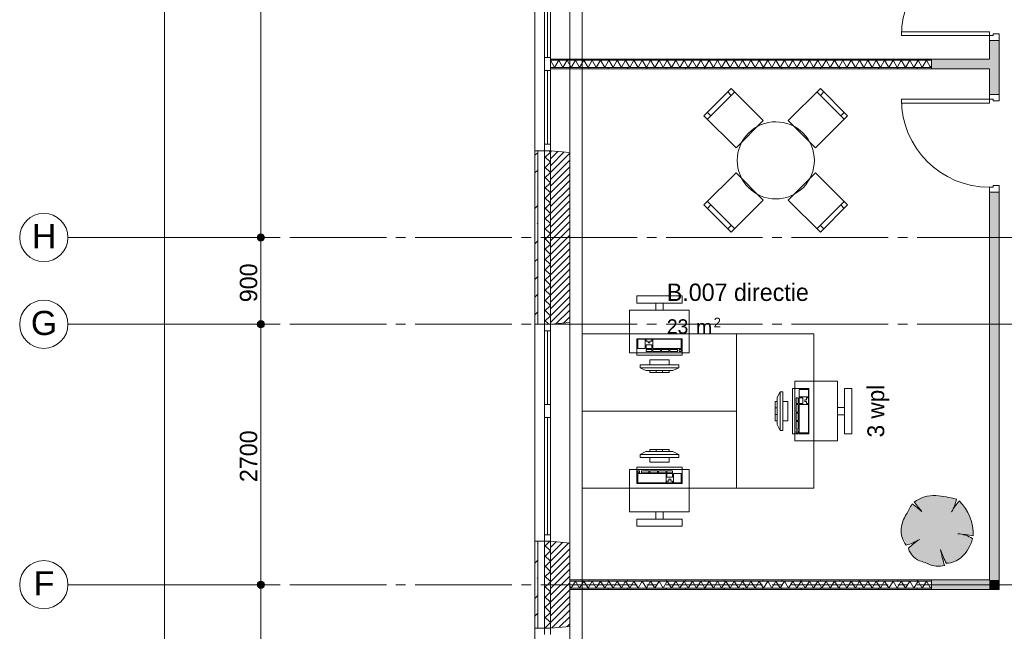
# Paper-space layout '19061B VOn 012b Plattegrond tweede verdieping' of a CAD drawing. Header units: millimetres. Extents: x 10 to 1052, y 0 to 594.
# Tile 9 of 50: x 108 to 210, y 310 to 373. Entities that reach past the tile are written whole.
import ezdxf
from ezdxf.xclip import XClip

# ---------------------------------------------------------------- set-up
doc = ezdxf.new("R2010")
doc.units = ezdxf.units.MM
doc.header["$MEASUREMENT"] = 0
doc.header["$XCLIPFRAME"] = 0
doc.linetypes.add('B0204', pattern=[13, 10, -1, 1, -1])
for name, color, linetype in [('21 Buitenwanden', 7, 'Continuous'), ('21 Buitenwanden Doorsnede-arcering', 7, 'Continuous'), ('21 Buitenwanden Laagscheidingslijnen', 7, 'Continuous'), ('21 Buitenwanden Ramen', 7, 'Continuous'), ('23 Vloeren', 7, 'Continuous'), ('67 Radiatoren - lijn', 7, 'Continuous'), ('82 Interieur', 7, 'Continuous'), ('A Maatvoering', 7, 'Continuous'), ('A Maatvoering 2D arcering', 7, 'Continuous'), ('A Stramien', 7, 'Continuous'), ('New_21 Vliesgevels', 7, 'Continuous'), ('New_21 Vliesgevels Deuren', 7, 'Continuous'), ('New_21 Vliesgevels Doorsnede-arcering', 7, 'Continuous'), ('New_22 NC Binnenwanden', 7, 'Continuous'), ('New_22 NC Binnenwanden Doorsnede-arcering', 7, 'Continuous'), ('New_22 NC Binnenwanden Laagscheidingslijnen', 7, 'Continuous'), ('New_82 Interieur', 7, 'Continuous'), ('New_82 Interieur 2D arcering', 7, 'Continuous'), ('Z Ruimtebenaming', 7, 'Continuous')]:
    doc.layers.add(name, color=color, linetype=linetype)
doc.styles.add('GENERATED_STYLE_2', font='txt')
doc.styles.add('GENERATED_STYLE_4', font='txt')
doc.styles.add('GENERATED_STYLE_5', font='txt')
pattern_1 = [(45, (162.7604, 134.7577), (-1.838478, 1.838478), []), (45, (161.8411, 135.677), (-1.838478, 1.838478), [1.95, -0.65, 0, -0.65])]
pattern_2 = [(315, (162.7604, 134.7577), (0.53033, 0.53033), []), (45, (162.7604, 134.7577), (-0.53033, 0.53033), [])]
pattern_3 = [(45, (162.76037, 134.7577), (-0.3535534, 0.3535534), [])]
pattern_4 = [(270, (162.7604, 134.7577), (2, 0), [])]

# ---------------------------------------------------------------- blocks, each defined once
blk = doc.blocks.new('*X101')
at = {"layer": 'New_22 NC Binnenwanden Doorsnede-arcering', "color": 7, "linetype": 'Continuous', "lineweight": 0}
for p, q in [((164.76, 314.67), (164.93, 314.38)), ((165.36, 315.13), (164.93, 314.38)), ((165.36, 315.13), (165.79, 314.38)), ((166.22, 315.13), (165.79, 314.38)), ((166.22, 315.13), (166.66, 314.38)), ((167.09, 315.13), (166.66, 314.38)), ((167.09, 315.13), (167.52, 314.38)), ((167.96, 315.13), (167.52, 314.38)), ((167.96, 315.13), (168.39, 314.38)), ((168.82, 315.13), (168.39, 314.38)), ((168.82, 315.13), (169.26, 314.38)), ((169.69, 315.13), (169.26, 314.38)), ((169.69, 315.13), (170.12, 314.38)), ((170.55, 315.13), (170.12, 314.38)), ((170.55, 315.13), (170.99, 314.38)), ((171.42, 315.13), (170.99, 314.38)), ((171.42, 315.13), (171.85, 314.38)), ((172.29, 315.13), (171.85, 314.38)), ((172.29, 315.13), (172.72, 314.38)), ((173.15, 315.13), (172.72, 314.38)), ((173.15, 315.13), (173.59, 314.38)), ((174.02, 315.13), (173.59, 314.38)), ((174.02, 315.13), (174.45, 314.38)), ((174.88, 315.13), (174.45, 314.38)), ((174.88, 315.13), (175.32, 314.38)), ((175.75, 315.13), (175.32, 314.38)), ((175.75, 315.13), (176.18, 314.38)), ((176.62, 315.13), (176.18, 314.38)), ((176.62, 315.13), (177.05, 314.38)), ((177.48, 315.13), (177.05, 314.38)), ((177.48, 315.13), (177.92, 314.38)), ((178.35, 315.13), (177.92, 314.38)), ((178.35, 315.13), (178.78, 314.38)), ((179.21, 315.13), (178.78, 314.38)), ((179.21, 315.13), (179.65, 314.38)), ((180.08, 315.13), (179.65, 314.38)), ((180.08, 315.13), (180.51, 314.38)), ((180.95, 315.13), (180.51, 314.38)), ((180.95, 315.13), (181.38, 314.38)), ((181.81, 315.13), (181.38, 314.38)), ((181.81, 315.13), (182.25, 314.38)), ((182.68, 315.13), (182.25, 314.38)), ((182.68, 315.13), (183.11, 314.38)), ((183.54, 315.13), (183.11, 314.38)), ((183.54, 315.13), (183.98, 314.38)), ((184.41, 315.13), (183.98, 314.38)), ((184.41, 315.13), (184.84, 314.38)), ((185.28, 315.13), (184.84, 314.38)), ((185.28, 315.13), (185.71, 314.38)), ((186.14, 315.13), (185.71, 314.38)), ((186.14, 315.13), (186.58, 314.38)), ((187.01, 315.13), (186.58, 314.38)), ((187.01, 315.13), (187.44, 314.38)), ((187.88, 315.13), (187.44, 314.38)), ((187.88, 315.13), (188.31, 314.38)), ((188.74, 315.13), (188.31, 314.38)), ((188.74, 315.13), (189.17, 314.38)), ((189.61, 315.13), (189.17, 314.38)), ((189.61, 315.13), (190.04, 314.38)), ((190.47, 315.13), (190.04, 314.38)), ((190.47, 315.13), (190.91, 314.38)), ((191.34, 315.13), (190.91, 314.38)), ((191.34, 315.13), (191.77, 314.38)), ((192.21, 315.13), (191.77, 314.38)), ((192.21, 315.13), (192.64, 314.38)), ((193.07, 315.13), (192.64, 314.38)), ((193.07, 315.13), (193.5, 314.38)), ((193.94, 315.13), (193.5, 314.38)), ((193.94, 315.13), (194.37, 314.38)), ((194.8, 315.13), (194.37, 314.38)), ((194.8, 315.13), (195.24, 314.38)), ((195.67, 315.13), (195.24, 314.38)), ((195.67, 315.13), (196.1, 314.38)), ((196.54, 315.13), (196.1, 314.38)), ((196.54, 315.13), (196.97, 314.38)), ((197.4, 315.13), (196.97, 314.38)), ((197.4, 315.13), (197.83, 314.38)), ((198.27, 315.13), (197.83, 314.38)), ((198.27, 315.13), (198.7, 314.38)), ((199.13, 315.13), (198.7, 314.38)), ((199.13, 315.13), (199.57, 314.38)), ((200, 315.13), (199.57, 314.38)), ((200, 315.13), (200.43, 314.38)), ((200.87, 315.13), (200.43, 314.38)), ((200.87, 315.13), (201.3, 314.38)), ((201.73, 315.13), (201.3, 314.38)), ((201.73, 315.13), (202.16, 314.38)), ((202.26, 314.55), (202.16, 314.38))]:
    blk.add_line(p, q, dxfattribs=at)
blk = doc.blocks.new('*X102')
at = {"layer": 'New_22 NC Binnenwanden Doorsnede-arcering', "color": 7, "linetype": 'Continuous', "lineweight": 0}
for p, q in [((162.76, 369.13), (163.19, 368.38)), ((163.63, 369.13), (163.19, 368.38)), ((163.63, 369.13), (164.06, 368.38)), ((164.49, 369.13), (164.06, 368.38)), ((164.49, 369.13), (164.93, 368.38)), ((165.36, 369.13), (164.93, 368.38)), ((165.36, 369.13), (165.79, 368.38)), ((166.22, 369.13), (165.79, 368.38)), ((166.22, 369.13), (166.66, 368.38)), ((167.09, 369.13), (166.66, 368.38)), ((167.09, 369.13), (167.52, 368.38)), ((167.96, 369.13), (167.52, 368.38)), ((167.96, 369.13), (168.39, 368.38)), ((168.82, 369.13), (168.39, 368.38)), ((168.82, 369.13), (169.26, 368.38)), ((169.69, 369.13), (169.26, 368.38)), ((169.69, 369.13), (170.12, 368.38)), ((170.55, 369.13), (170.12, 368.38)), ((170.55, 369.13), (170.99, 368.38)), ((171.42, 369.13), (170.99, 368.38)), ((171.42, 369.13), (171.85, 368.38)), ((172.29, 369.13), (171.85, 368.38)), ((172.29, 369.13), (172.72, 368.38)), ((173.15, 369.13), (172.72, 368.38)), ((173.15, 369.13), (173.59, 368.38)), ((174.02, 369.13), (173.59, 368.38)), ((174.02, 369.13), (174.45, 368.38)), ((174.88, 369.13), (174.45, 368.38)), ((174.88, 369.13), (175.32, 368.38)), ((175.75, 369.13), (175.32, 368.38)), ((175.75, 369.13), (176.18, 368.38)), ((176.62, 369.13), (176.18, 368.38)), ((176.62, 369.13), (177.05, 368.38)), ((177.48, 369.13), (177.05, 368.38)), ((177.48, 369.13), (177.92, 368.38)), ((178.35, 369.13), (177.92, 368.38)), ((178.35, 369.13), (178.78, 368.38)), ((179.21, 369.13), (178.78, 368.38)), ((179.21, 369.13), (179.65, 368.38)), ((180.08, 369.13), (179.65, 368.38)), ((180.08, 369.13), (180.51, 368.38)), ((180.95, 369.13), (180.51, 368.38)), ((180.95, 369.13), (181.38, 368.38)), ((181.81, 369.13), (181.38, 368.38)), ((181.81, 369.13), (182.25, 368.38)), ((182.68, 369.13), (182.25, 368.38)), ((182.68, 369.13), (183.11, 368.38)), ((183.54, 369.13), (183.11, 368.38)), ((183.54, 369.13), (183.98, 368.38)), ((184.41, 369.13), (183.98, 368.38)), ((184.41, 369.13), (184.84, 368.38)), ((185.28, 369.13), (184.84, 368.38)), ((185.28, 369.13), (185.71, 368.38)), ((186.14, 369.13), (185.71, 368.38)), ((186.14, 369.13), (186.58, 368.38)), ((187.01, 369.13), (186.58, 368.38)), ((187.01, 369.13), (187.44, 368.38)), ((187.88, 369.13), (187.44, 368.38)), ((187.88, 369.13), (188.31, 368.38)), ((188.74, 369.13), (188.31, 368.38)), ((188.74, 369.13), (189.17, 368.38)), ((189.61, 369.13), (189.17, 368.38)), ((189.61, 369.13), (190.04, 368.38)), ((190.47, 369.13), (190.04, 368.38)), ((190.47, 369.13), (190.91, 368.38)), ((191.34, 369.13), (190.91, 368.38)), ((191.34, 369.13), (191.77, 368.38)), ((192.21, 369.13), (191.77, 368.38)), ((192.21, 369.13), (192.64, 368.38)), ((193.07, 369.13), (192.64, 368.38)), ((193.07, 369.13), (193.5, 368.38)), ((193.94, 369.13), (193.5, 368.38)), ((193.94, 369.13), (194.37, 368.38)), ((194.8, 369.13), (194.37, 368.38)), ((194.8, 369.13), (195.24, 368.38)), ((195.67, 369.13), (195.24, 368.38)), ((195.67, 369.13), (196.1, 368.38)), ((196.54, 369.13), (196.1, 368.38)), ((196.54, 369.13), (196.97, 368.38)), ((197.4, 369.13), (196.97, 368.38)), ((197.4, 369.13), (197.83, 368.38)), ((198.27, 369.13), (197.83, 368.38)), ((198.27, 369.13), (198.7, 368.38)), ((199.13, 369.13), (198.7, 368.38)), ((199.13, 369.13), (199.57, 368.38)), ((200, 369.13), (199.57, 368.38)), ((200, 369.13), (200.43, 368.38)), ((200.87, 369.13), (200.43, 368.38)), ((200.87, 369.13), (201.3, 368.38)), ((201.73, 369.13), (201.3, 368.38)), ((201.73, 369.13), (202.16, 368.38)), ((202.26, 368.55), (202.16, 368.38))]:
    blk.add_line(p, q, dxfattribs=at)
blk = doc.blocks.new('Drawing_2_1', base_point=(162.76, 134.76))
at = {"layer": '21 Buitenwanden Doorsnede-arcering', "linetype": 'Continuous', "lineweight": 0, "true_color": 0x000000}
h = blk.add_hatch(dxfattribs=at)
h.set_pattern_fill('160_Natuursteen_0001', color=18, style=0, pattern_type=2)
h.set_pattern_definition(pattern_1)
h.paths.add_polyline_path([(161.46, 359.76), (161.16, 359.76), (161.16, 341.76), (161.46, 341.76)])
h = blk.add_hatch(dxfattribs=at)
h.set_pattern_fill('415_Isolatie_ruit_0001', color=18, style=0, pattern_type=2)
h.set_pattern_definition(pattern_2)
h.paths.add_polyline_path([(162.16, 341.76), (162.76, 341.76), (162.76, 359.76), (162.16, 359.76)])
h = blk.add_hatch(dxfattribs=at)
h.set_pattern_fill('220_Gewapend_beton___pre_2B', color=18, style=0, pattern_type=2)
h.set_pattern_definition(pattern_3)
h.paths.add_polyline_path([(164.76, 359.58), (162.76, 359.76), (162.76, 341.76), (164.76, 341.93)])
h = blk.add_hatch(dxfattribs=at)
h.set_pattern_fill('160_Natuursteen_0001', color=18, style=0, pattern_type=2)
h.set_pattern_definition(pattern_1)
h.paths.add_polyline_path([(161.46, 319.26), (161.16, 319.26), (161.16, 310.26), (161.46, 310.26)])
h = blk.add_hatch(dxfattribs=at)
h.set_pattern_fill('415_Isolatie_ruit_0001', color=18, style=0, pattern_type=2)
h.set_pattern_definition(pattern_2)
h.paths.add_polyline_path([(162.16, 310.26), (162.76, 310.26), (162.76, 319.26), (162.16, 319.26)])
h = blk.add_hatch(dxfattribs=at)
h.set_pattern_fill('220_Gewapend_beton___pre_2B', color=18, style=0, pattern_type=2)
h.set_pattern_definition(pattern_3)
h.paths.add_polyline_path([(162.76, 319.26), (162.76, 310.26), (164.76, 310.43), (164.76, 319.08)])
at = {"layer": 'A Maatvoering 2D arcering', "linetype": 'Continuous', "lineweight": 0, "true_color": 0x000000}
for points in [[(132.39, 350.76), (132.41, 350.61), (132.5, 350.49), (132.62, 350.41), (132.76, 350.38), (132.9, 350.41), (133.03, 350.49), (133.11, 350.61), (133.14, 350.76), (133.11, 350.9), (133.03, 351.02), (132.9, 351.1), (132.76, 351.13), (132.62, 351.1), (132.5, 351.02), (132.41, 350.9)], [(132.39, 341.76), (132.41, 341.61), (132.5, 341.49), (132.62, 341.41), (132.76, 341.38), (132.9, 341.41), (133.03, 341.49), (133.11, 341.61), (133.14, 341.76), (133.11, 341.9), (133.03, 342.02), (132.9, 342.1), (132.76, 342.13), (132.62, 342.1), (132.5, 342.02), (132.41, 341.9)], [(132.39, 314.76), (132.41, 314.61), (132.5, 314.49), (132.62, 314.41), (132.76, 314.38), (132.9, 314.41), (133.03, 314.49), (133.11, 314.61), (133.14, 314.76), (133.11, 314.9), (133.03, 315.02), (132.9, 315.1), (132.76, 315.13), (132.62, 315.1), (132.5, 315.02), (132.41, 314.9)]]:
    blk.add_hatch(color=18, dxfattribs=at).paths.add_polyline_path(points)
at = {"layer": 'New_21 Vliesgevels Doorsnede-arcering', "linetype": 'Continuous', "lineweight": 0, "true_color": 0x80e2d7}
for points in [[(208.26, 365.59), (209.26, 365.59), (209.26, 371.2), (208.26, 371.2)], [(208.26, 369.26), (202.26, 369.26), (202.26, 368.26), (208.26, 368.26)], [(208.26, 355.47), (208.26, 315.26), (209.26, 315.26), (209.26, 355.47)], [(208.26, 315.26), (202.26, 315.26), (202.26, 314.26), (208.26, 314.26)], [(208.26, 314.26), (209.26, 314.26), (208.26, 315.26)], [(208.26, 315.26), (209.26, 314.26), (209.26, 315.26)]]:
    blk.add_hatch(color=121, dxfattribs=at).paths.add_polyline_path(points)
at = {"layer": 'New_22 NC Binnenwanden Doorsnede-arcering', "linetype": 'Continuous', "lineweight": 0, "true_color": 0x000000}
h = blk.add_hatch(dxfattribs=at)
h.set_pattern_fill('930_Lijnen_vert_200_0001', color=18, style=0, pattern_type=2)
h.set_pattern_definition(pattern_4)
h.paths.add_polyline_path([(202.26, 369.26), (162.76, 369.26), (162.76, 369.13), (202.26, 369.13)])
h = blk.add_hatch(dxfattribs=at)
h.set_pattern_fill('930_Lijnen_vert_200_0001', color=18, style=0, pattern_type=2)
h.set_pattern_definition(pattern_4)
h.paths.add_polyline_path([(162.76, 368.26), (202.26, 368.26), (202.26, 368.38), (162.76, 368.38)])
h = blk.add_hatch(dxfattribs=at)
h.set_pattern_fill('930_Lijnen_vert_200_0001', color=18, style=0, pattern_type=2)
h.set_pattern_definition(pattern_4)
h.paths.add_polyline_path([(202.26, 315.26), (164.76, 315.26), (164.76, 315.13), (202.26, 315.13)])
h = blk.add_hatch(dxfattribs=at)
h.set_pattern_fill('930_Lijnen_vert_200_0001', color=18, style=0, pattern_type=2)
h.set_pattern_definition(pattern_4)
h.paths.add_polyline_path([(164.76, 314.26), (202.26, 314.26), (202.26, 314.38), (164.76, 314.38)])
at = {"layer": 'New_82 Interieur 2D arcering', "linetype": 'Continuous', "lineweight": 0, "true_color": 0xc2df8b}
blk.add_hatch(color=71, dxfattribs=at).paths.add_polyline_path([(199.11, 320.58, 0.189926), (199.64, 318.85, 0.058172), (201.05, 319.46, 0.060987), (199.86, 318.53, 0.261493), (201.28, 317.15, -0.023868), (201.9, 316.93, 0.176093), (203.62, 316.75, -0.033475), (203.21, 318.4, 0.059133), (203.82, 316.98, 0.165491), (205.34, 317.58, 0.138163), (206.52, 319.53, 0.1048), (205.16, 320.03, -0.01602), (206.58, 319.81, 0.21157), (205.15, 323.44, 0.067145), (204.41, 322.43, 0.060036), (204.84, 323.61, 0.048896), (202.71, 324.01, 0.176271), (200.46, 323.33, -0.009616), (201.25, 322.34, 0.030984), (200.25, 323.14, -0.00375), (199.65, 322.04, 0.102387)])
at = {"layer": '21 Buitenwanden', "color": 2, "linetype": 'Continuous', "lineweight": 0}
for p, q in [((161.16, 359.76), (161.46, 359.76)), ((161.16, 341.76), (161.46, 341.76)), ((161.16, 319.26), (161.46, 319.26)), ((161.16, 310.26), (161.46, 310.26))]:
    blk.add_line(p, q, dxfattribs=at)
at = {"layer": '21 Buitenwanden', "color": 9, "linetype": 'Continuous', "lineweight": 0}
for p, q in [((161.46, 359.76), (162.16, 359.76)), ((161.46, 341.76), (162.16, 341.76)), ((161.46, 319.26), (162.16, 319.26)), ((161.46, 310.26), (162.16, 310.26))]:
    blk.add_line(p, q, dxfattribs=at)
at = {"layer": '21 Buitenwanden', "color": 1, "linetype": 'Continuous', "lineweight": 0}
for p, q in [((162.16, 359.76), (162.76, 359.76)), ((162.16, 341.76), (162.76, 341.76)), ((162.16, 319.26), (162.76, 319.26)), ((162.16, 310.26), (162.76, 310.26))]:
    blk.add_line(p, q, dxfattribs=at)
at = {"layer": '21 Buitenwanden', "color": 3, "linetype": 'Continuous', "lineweight": 0}
for p, q in [((162.76, 359.76), (164.76, 359.58)), ((162.76, 341.76), (164.76, 341.93)), ((162.76, 319.26), (164.76, 319.08)), ((162.76, 310.26), (164.76, 310.43))]:
    blk.add_line(p, q, dxfattribs=at)
at = {"layer": '21 Buitenwanden', "color": 2, "linetype": 'Continuous', "lineweight": 0, "flags": 128}
for points in [[(161.16, 359.76), (161.16, 341.76)], [(161.16, 319.26), (161.16, 310.26)]]:
    blk.add_lwpolyline(points, dxfattribs=at)
at = {"layer": '21 Buitenwanden', "color": 3, "linetype": 'Continuous', "lineweight": 0, "flags": 128}
for points in [[(164.76, 341.93), (164.76, 359.58)], [(164.76, 310.43), (164.76, 319.08)]]:
    blk.add_lwpolyline(points, dxfattribs=at)
at = {"layer": '21 Buitenwanden Laagscheidingslijnen', "color": 2, "linetype": 'Continuous', "lineweight": 0}
for p, q in [((161.46, 359.76), (161.46, 341.76)), ((161.46, 319.26), (161.46, 310.26))]:
    blk.add_line(p, q, dxfattribs=at)
at = {"layer": '21 Buitenwanden Laagscheidingslijnen', "color": 1, "linetype": 'Continuous', "lineweight": 0}
for p, q in [((162.16, 359.76), (162.16, 341.76)), ((162.16, 319.26), (162.16, 310.26))]:
    blk.add_line(p, q, dxfattribs=at)
at = {"layer": '21 Buitenwanden Laagscheidingslijnen', "color": 3, "linetype": 'Continuous', "lineweight": 0}
for p, q in [((162.76, 359.76), (162.76, 341.76)), ((162.76, 319.26), (162.76, 310.26))]:
    blk.add_line(p, q, dxfattribs=at)
at = {"layer": '21 Buitenwanden Ramen', "color": 9, "linetype": 'Continuous', "lineweight": 0}
for p, q in [((161.16, 368.76), (161.16, 382.26)), ((164.76, 368.76), (164.76, 382.43)), ((161.16, 359.76), (161.16, 368.76)), ((164.76, 359.58), (164.76, 368.76)), ((162.16, 360.43), (162.16, 368.09)), ((162.46, 360.43), (162.46, 368.09)), ((162.76, 368.09), (162.76, 360.43)), ((161.46, 359.76), (162.16, 359.76)), ((164.76, 341.93), (164.76, 332.76)), ((161.16, 341.76), (161.16, 332.76)), ((161.46, 341.76), (162.16, 341.76)), ((162.16, 341.09), (162.16, 333.43)), ((162.46, 341.09), (162.46, 333.43)), ((162.76, 333.43), (162.76, 341.09)), ((161.16, 332.76), (161.16, 319.26)), ((164.76, 332.76), (164.76, 319.08)), ((161.46, 319.26), (162.16, 319.26)), ((161.16, 296.76), (161.16, 310.26)), ((161.46, 310.26), (162.16, 310.26)), ((164.76, 296.76), (164.76, 310.43))]:
    blk.add_line(p, q, dxfattribs=at)
at = {"layer": '21 Buitenwanden Ramen', "color": 1, "linetype": 'Continuous', "lineweight": 0}
for p, q in [((162.16, 369.43), (162.16, 381.59)), ((162.46, 369.43), (162.46, 381.59)), ((162.76, 381.59), (162.76, 369.43)), ((162.16, 368.76), (162.16, 369.43)), ((162.16, 369.43), (162.76, 369.43)), ((162.76, 369.43), (162.76, 368.76)), ((162.16, 368.09), (162.16, 368.76)), ((162.76, 368.76), (162.76, 368.09)), ((162.76, 368.09), (162.16, 368.09)), ((162.16, 359.76), (162.16, 360.43)), ((162.16, 360.43), (162.76, 360.43)), ((162.76, 360.43), (162.76, 359.76)), ((162.16, 359.76), (162.76, 359.76)), ((162.16, 359.76), (162.76, 359.76)), ((162.16, 341.76), (162.16, 341.09)), ((162.16, 341.76), (162.76, 341.76)), ((162.16, 341.76), (162.76, 341.76)), ((162.16, 341.09), (162.76, 341.09)), ((162.76, 341.09), (162.76, 341.76)), ((162.76, 333.43), (162.16, 333.43)), ((162.16, 333.43), (162.16, 332.76)), ((162.16, 332.76), (162.16, 332.09)), ((162.76, 332.76), (162.76, 333.43)), ((162.76, 332.09), (162.76, 332.76)), ((162.16, 332.09), (162.76, 332.09)), ((162.16, 332.09), (162.16, 319.93)), ((162.46, 332.09), (162.46, 319.93)), ((162.76, 319.93), (162.76, 332.09)), ((162.76, 319.93), (162.16, 319.93)), ((162.16, 319.93), (162.16, 319.26)), ((162.76, 319.26), (162.76, 319.93)), ((162.16, 319.26), (162.76, 319.26)), ((162.16, 319.26), (162.76, 319.26)), ((162.16, 309.59), (162.16, 310.26)), ((162.16, 310.26), (162.76, 310.26)), ((162.16, 310.26), (162.76, 310.26)), ((162.76, 310.26), (162.76, 309.59))]:
    blk.add_line(p, q, dxfattribs=at)
at = {"layer": '21 Buitenwanden Ramen', "color": 2, "linetype": 'Continuous', "lineweight": 0}
for p, q in [((161.16, 359.76), (161.46, 359.76)), ((161.16, 341.76), (161.46, 341.76)), ((161.16, 319.26), (161.46, 319.26)), ((161.16, 310.26), (161.46, 310.26))]:
    blk.add_line(p, q, dxfattribs=at)
at = {"layer": '21 Buitenwanden Ramen', "color": 3, "linetype": 'Continuous', "lineweight": 0}
for p, q in [((162.76, 359.76), (164.76, 359.58)), ((162.76, 341.76), (164.76, 341.93)), ((162.76, 319.26), (164.76, 319.08)), ((162.76, 310.26), (164.76, 310.43))]:
    blk.add_line(p, q, dxfattribs=at)
at = {"layer": '23 Vloeren', "color": 1, "linetype": 'Continuous', "lineweight": 0, "flags": 128}
blk.add_lwpolyline([(808.76, 465.76), (380.76, 465.76), (380.76, 450.76), (286.76, 450.76), (286.76, 420.26), (250.56, 420.26), (250.56, 436.78), (234.26, 436.78), (234.26, 458.76), (286.76, 458.76), (286.76, 474.76), (234.26, 474.76), (164.76, 474.76), (164.76, 136.76)], dxfattribs=at)
at = {"layer": '67 Radiatoren - lijn', "color": 9, "linetype": 'Continuous', "lineweight": 0, "flags": 128}
blk.add_lwpolyline([(285.46, 459.26), (285.46, 473.46), (166.06, 473.46), (166.06, 138.06), (207.76, 138.06)], dxfattribs=at)
at = {"layer": 'A Maatvoering', "color": 1, "linetype": 'Continuous', "lineweight": 0}
for p, q in [((122.76, 476.38), (122.76, 135.13)), ((132.76, 404.38), (132.76, 351.13)), ((131.35, 350.76), (132.39, 350.76)), ((132.76, 350.38), (132.76, 342.13)), ((133.14, 350.76), (134.17, 350.76)), ((131.35, 341.76), (132.39, 341.76)), ((132.76, 341.38), (132.76, 315.13)), ((133.14, 341.76), (134.17, 341.76)), ((131.35, 314.76), (132.39, 314.76)), ((132.76, 314.38), (132.76, 279.13)), ((133.14, 314.76), (134.17, 314.76))]:
    blk.add_line(p, q, dxfattribs=at)
for centre in [(132.76, 350.76), (132.76, 341.76), (132.76, 314.76)]:
    blk.add_circle(centre, 0.375, dxfattribs=at)
at = {"layer": 'A Stramien', "color": 9, "linetype": 'B0204', "lineweight": 0}
for p, q in [((162.76, 516.76), (162.76, 94.76)), ((122.76, 350.76), (112.76, 350.76)), ((122.76, 350.76), (850.76, 350.76)), ((122.76, 341.76), (112.76, 341.76)), ((122.76, 341.76), (850.76, 341.76)), ((122.76, 314.76), (112.76, 314.76)), ((122.76, 314.76), (850.76, 314.76))]:
    blk.add_line(p, q, dxfattribs=at)
at = {"layer": 'A Stramien', "color": 2, "linetype": 'Continuous', "lineweight": 0, "flags": 128}
for points in [[(112.76, 350.76, 1), (107.76, 350.76, 1)], [(112.76, 341.76, 1), (107.76, 341.76, 1)], [(112.76, 314.76, 1), (107.76, 314.76, 1)]]:
    blk.add_lwpolyline(points, format="xyb", close=True, dxfattribs=at)
at = {"layer": 'A Stramien', "color": 9, "linetype": 'B0204', "lineweight": 0}
for p in [(122.76, 350.76), (122.76, 350.76), (122.76, 341.76), (122.76, 341.76), (122.76, 314.76), (122.76, 314.76)]:
    blk.add_point(p, dxfattribs=at)
at = {"layer": 'New_21 Vliesgevels', "color": 1, "linetype": 'Continuous', "lineweight": 0}
for p, q in [((208.26, 371.2), (209.26, 371.2)), ((208.26, 365.59), (209.26, 365.59)), ((208.26, 355.47), (209.26, 355.47))]:
    blk.add_line(p, q, dxfattribs=at)
at = {"layer": 'New_21 Vliesgevels', "color": 1, "linetype": 'Continuous', "lineweight": 0, "flags": 128}
for points in [[(208.26, 371.2), (208.26, 369.26)], [(209.26, 365.59), (209.26, 371.2)], [(208.26, 369.26), (202.26, 369.26)], [(202.26, 369.26), (202.26, 368.26)], [(202.26, 368.26), (208.26, 368.26)], [(208.26, 368.26), (208.26, 365.59)], [(208.26, 355.47), (208.26, 315.26)], [(209.26, 314.26), (209.26, 355.47)], [(208.26, 315.26), (202.26, 315.26)], [(202.26, 314.26), (202.26, 315.26)], [(202.26, 314.26), (208.26, 314.26)], [(209.26, 314.26), (208.26, 314.26)]]:
    blk.add_lwpolyline(points, dxfattribs=at)
at = {"layer": 'New_21 Vliesgevels Deuren', "color": 1, "linetype": 'Continuous', "lineweight": 0}
for p, q in [((208.26, 372.1), (199.14, 372.1)), ((199.14, 372.1), (199.14, 371.7)), ((199.14, 371.7), (208.26, 371.7)), ((208.26, 371.7), (208.26, 372.1)), ((208.26, 371.2), (208.26, 371.7)), ((208.26, 371.7), (208.66, 371.7)), ((208.66, 371.7), (208.66, 371.87)), ((208.66, 371.87), (209.26, 371.87)), ((209.26, 371.87), (209.26, 371.2)), ((209.26, 371.2), (208.26, 371.2)), ((208.26, 371.2), (209.26, 371.2)), ((208.26, 371.2), (209.26, 371.2)), ((209.26, 365.59), (208.26, 365.59)), ((208.26, 365.59), (208.26, 365.09)), ((208.26, 365.59), (209.26, 365.59)), ((208.26, 365.59), (209.26, 365.59)), ((209.26, 364.92), (209.26, 365.59)), ((199.14, 365.09), (208.26, 365.09)), ((199.14, 364.69), (199.14, 365.09)), ((208.26, 364.69), (199.14, 364.69)), ((208.26, 365.09), (208.66, 365.09)), ((208.26, 365.09), (208.26, 364.69)), ((208.66, 365.09), (208.66, 364.92)), ((208.66, 364.92), (209.26, 364.92)), ((209.26, 356.14), (208.66, 356.14)), ((208.66, 356.14), (208.66, 355.97)), ((209.26, 355.47), (209.26, 356.14)), ((208.66, 355.97), (208.26, 355.97)), ((208.26, 355.97), (208.26, 355.47)), ((208.26, 355.47), (209.26, 355.47)), ((208.26, 355.47), (209.26, 355.47)), ((208.26, 355.47), (209.26, 355.47))]:
    blk.add_line(p, q, dxfattribs=at)
for centre, start, end in [((208.26, 371.7), 90, 180), ((208.26, 365.09), 180, 270)]:
    blk.add_arc(centre, 9.12, start, end, dxfattribs=at)
at = {"layer": 'New_22 NC Binnenwanden', "color": 1, "linetype": 'Continuous', "lineweight": 0, "flags": 128}
for points in [[(202.26, 369.26), (162.76, 369.26)], [(162.76, 369.26), (162.76, 368.26)], [(202.26, 368.26), (202.26, 369.26)], [(162.76, 368.26), (202.26, 368.26)], [(202.26, 315.26), (164.76, 315.26)], [(164.76, 315.26), (164.76, 314.26)], [(202.26, 314.26), (202.26, 315.26)], [(164.76, 314.26), (202.26, 314.26)]]:
    blk.add_lwpolyline(points, dxfattribs=at)
at = {"layer": 'New_22 NC Binnenwanden Laagscheidingslijnen', "color": 1, "linetype": 'Continuous', "lineweight": 0}
for p, q in [((202.26, 369.13), (162.76, 369.13)), ((162.76, 368.38), (202.26, 368.38)), ((202.26, 315.13), (164.76, 315.13)), ((164.76, 314.38), (202.26, 314.38))]:
    blk.add_line(p, q, dxfattribs=at)
at = {"layer": 'New_82 Interieur', "color": 1, "linetype": 'Continuous', "lineweight": 0}
for p, q in [((181.86, 365.85), (179.03, 363.02)), ((181.5, 365.49), (181.15, 365.85)), ((193.21, 363.02), (190.38, 365.85)), ((190.74, 365.49), (191.09, 365.85)), ((179.38, 363.37), (179.03, 363.72)), ((192.86, 363.37), (193.21, 363.72)), ((179.03, 354.49), (181.86, 351.66)), ((179.38, 354.14), (179.03, 353.78)), ((190.38, 351.66), (193.21, 354.49)), ((192.86, 354.14), (193.21, 353.78)), ((181.5, 352.02), (181.15, 351.66)), ((190.74, 352.02), (191.09, 351.66)), ((172.59, 340.21), (171.81, 340.21)), ((171.81, 340.21), (171.81, 339.24)), ((172.59, 339.24), (172.59, 340.21)), ((173.28, 340.21), (172.69, 340.21)), ((172.69, 340.21), (172.69, 340.02)), ((172.69, 340.02), (172.89, 340.02)), ((172.89, 340.02), (172.89, 339.82)), ((172.89, 339.82), (173.08, 339.82)), ((173.08, 339.82), (173.08, 340.02)), ((173.08, 340.02), (173.28, 340.02)), ((173.28, 340.02), (173.28, 340.21)), ((176.31, 340.21), (173.37, 340.21)), ((173.37, 340.21), (173.37, 339.24)), ((176.31, 339.24), (176.31, 340.21)), ((171.81, 339.24), (172.59, 339.24)), ((173.28, 339.63), (172.69, 339.63)), ((172.69, 339.63), (172.69, 339.24)), ((172.69, 339.24), (173.28, 339.24)), ((173.28, 339.14), (172.69, 339.14)), ((172.69, 339.14), (172.69, 338.95)), ((172.69, 338.95), (173.28, 338.95)), ((173.28, 339.24), (173.28, 339.63)), ((173.28, 338.95), (173.28, 339.14)), ((173.37, 339.24), (176.31, 339.24)), ((174.16, 339.14), (173.37, 339.14)), ((173.37, 339.14), (173.37, 338.95)), ((173.37, 338.95), (174.16, 338.95)), ((174.16, 338.95), (174.16, 339.14)), ((175.04, 339.14), (174.26, 339.14)), ((174.26, 339.14), (174.26, 338.95)), ((174.26, 338.95), (175.04, 338.95)), ((175.04, 338.95), (175.04, 339.14)), ((175.92, 339.14), (175.14, 339.14)), ((175.14, 339.14), (175.14, 338.95)), ((175.14, 338.95), (175.92, 338.95)), ((175.92, 338.95), (175.92, 339.14)), ((176.31, 339.14), (176.12, 339.14)), ((176.12, 339.14), (176.12, 338.95)), ((176.12, 338.95), (176.31, 338.95)), ((176.31, 338.95), (176.31, 339.14)), ((175.06, 338.06), (173.06, 338.06)), ((173.06, 338.06), (173.06, 337.56)), ((175.06, 337.56), (175.06, 338.06)), ((176.06, 337.56), (172.06, 337.56)), ((172.06, 337.56), (172.06, 337.26)), ((172.06, 337.26), (176.06, 337.26)), ((172.06, 337.26), (172.66, 336.96)), ((175.46, 336.96), (172.66, 336.96)), ((173.06, 337.56), (175.06, 337.56)), ((175.06, 336.96), (173.06, 336.96)), ((173.06, 336.96), (173.06, 336.76)), ((173.06, 336.76), (175.06, 336.76)), ((173.73, 336.96), (173.73, 336.76)), ((174.39, 336.96), (174.39, 336.76)), ((175.06, 336.76), (175.06, 336.96)), ((176.06, 337.26), (175.46, 336.96)), ((176.06, 337.26), (176.06, 337.56)), ((186.56, 334.76), (186.26, 334.16)), ((186.86, 334.76), (186.56, 334.76)), ((186.56, 334.76), (186.56, 330.76)), ((186.86, 330.76), (186.86, 334.76)), ((189.51, 335.01), (188.54, 335.01)), ((188.54, 335.01), (188.54, 334.23)), ((189.51, 334.23), (189.51, 335.01)), ((186.26, 333.76), (186.06, 333.76)), ((186.06, 333.76), (186.06, 331.76)), ((186.26, 331.36), (186.26, 334.16)), ((186.26, 331.76), (186.26, 333.76)), ((187.36, 333.76), (186.86, 333.76)), ((186.86, 333.76), (186.86, 331.76)), ((187.36, 331.76), (187.36, 333.76)), ((188.45, 334.13), (188.25, 334.13)), ((188.25, 334.13), (188.25, 333.54)), ((188.45, 333.54), (188.45, 334.13)), ((188.54, 334.23), (189.51, 334.23)), ((188.93, 334.13), (188.54, 334.13)), ((188.54, 334.13), (188.54, 333.54)), ((188.93, 333.54), (188.93, 334.13)), ((189.32, 333.93), (189.12, 333.93)), ((189.12, 333.93), (189.12, 333.74)), ((189.12, 333.74), (189.32, 333.74)), ((189.51, 334.13), (189.32, 334.13)), ((189.32, 334.13), (189.32, 333.93)), ((189.32, 333.74), (189.32, 333.54)), ((189.51, 333.54), (189.51, 334.13)), ((186.26, 333.09), (186.06, 333.09)), ((188.25, 333.54), (188.45, 333.54)), ((188.45, 333.44), (188.25, 333.44)), ((188.25, 333.44), (188.25, 332.66)), ((188.45, 332.66), (188.45, 333.44)), ((188.54, 333.54), (188.93, 333.54)), ((189.51, 333.44), (188.54, 333.44)), ((188.54, 333.44), (188.54, 330.51)), ((189.32, 333.54), (189.51, 333.54)), ((189.51, 330.51), (189.51, 333.44)), ((186.26, 332.42), (186.06, 332.42)), ((186.06, 331.76), (186.26, 331.76)), ((186.86, 331.76), (187.36, 331.76)), ((188.25, 332.66), (188.45, 332.66)), ((188.45, 332.56), (188.25, 332.56)), ((188.25, 332.56), (188.25, 331.78)), ((188.25, 331.78), (188.45, 331.78)), ((188.45, 331.68), (188.25, 331.68)), ((188.25, 331.68), (188.25, 330.9)), ((188.45, 331.78), (188.45, 332.56)), ((188.45, 330.9), (188.45, 331.68)), ((186.56, 330.76), (186.26, 331.36)), ((186.56, 330.76), (186.86, 330.76)), ((188.25, 330.9), (188.45, 330.9)), ((188.45, 330.7), (188.25, 330.7)), ((188.25, 330.7), (188.25, 330.51)), ((188.45, 330.51), (188.45, 330.7)), ((188.25, 330.51), (188.45, 330.51)), ((188.54, 330.51), (189.51, 330.51)), ((175.06, 328.76), (173.06, 328.76)), ((173.06, 328.76), (173.06, 328.56)), ((173.73, 328.56), (173.73, 328.76)), ((174.39, 328.56), (174.39, 328.76)), ((175.06, 328.56), (175.06, 328.76)), ((172.06, 328.26), (172.66, 328.56)), ((176.06, 328.26), (172.06, 328.26)), ((172.06, 328.26), (172.06, 327.96)), ((172.06, 327.96), (176.06, 327.96)), ((172.66, 328.56), (175.46, 328.56)), ((173.06, 328.56), (175.06, 328.56)), ((175.06, 327.96), (173.06, 327.96)), ((173.06, 327.96), (173.06, 327.46)), ((175.06, 327.46), (175.06, 327.96)), ((176.06, 328.26), (175.46, 328.56)), ((176.06, 327.96), (176.06, 328.26)), ((172, 326.57), (171.81, 326.57)), ((171.81, 326.57), (171.81, 326.37)), ((172, 326.37), (172, 326.57)), ((172.98, 326.57), (172.2, 326.57)), ((172.2, 326.57), (172.2, 326.37)), ((172.98, 326.37), (172.98, 326.57)), ((173.06, 327.46), (175.06, 327.46)), ((173.86, 326.57), (173.08, 326.57)), ((173.08, 326.57), (173.08, 326.37)), ((173.86, 326.37), (173.86, 326.57)), ((174.75, 326.57), (173.96, 326.57)), ((173.96, 326.57), (173.96, 326.37)), ((174.75, 326.37), (174.75, 326.57)), ((175.43, 326.57), (174.84, 326.57)), ((174.84, 326.57), (174.84, 326.37)), ((175.43, 326.37), (175.43, 326.57)), ((171.81, 326.37), (172, 326.37)), ((174.75, 326.28), (171.81, 326.28)), ((171.81, 326.28), (171.81, 325.31)), ((172.2, 326.37), (172.98, 326.37)), ((173.08, 326.37), (173.86, 326.37)), ((173.96, 326.37), (174.75, 326.37)), ((174.75, 325.31), (174.75, 326.28)), ((174.84, 326.37), (175.43, 326.37)), ((175.43, 326.28), (174.84, 326.28)), ((174.84, 326.28), (174.84, 325.89)), ((174.84, 325.89), (175.43, 325.89)), ((175.24, 325.69), (175.04, 325.69)), ((175.04, 325.69), (175.04, 325.5)), ((175.24, 325.5), (175.24, 325.69)), ((175.43, 325.89), (175.43, 326.28)), ((176.31, 326.28), (175.53, 326.28)), ((175.53, 326.28), (175.53, 325.31)), ((176.31, 325.31), (176.31, 326.28)), ((171.81, 325.31), (174.75, 325.31)), ((175.04, 325.5), (174.84, 325.5)), ((174.84, 325.5), (174.84, 325.31)), ((174.84, 325.31), (175.43, 325.31)), ((175.43, 325.5), (175.24, 325.5)), ((175.43, 325.31), (175.43, 325.5)), ((175.53, 325.31), (176.31, 325.31))]:
    blk.add_line(p, q, dxfattribs=at)
at = {"layer": 'New_82 Interieur', "color": 1, "linetype": 'Continuous', "lineweight": 0, "flags": 128}
for points in [[(184.83, 362.88), (182, 360.05), (178.68, 363.37), (181.5, 366.2)], [(190.24, 360.05), (187.41, 362.88), (190.74, 366.2), (193.57, 363.37)], [(182, 357.46), (184.83, 354.63), (181.5, 351.31), (178.68, 354.14)], [(187.41, 354.63), (190.24, 357.46), (193.57, 354.14), (190.74, 351.31)], [(171.71, 344.71), (171.71, 343.96), (176.41, 343.96), (176.41, 344.71)], [(174.44, 343.21), (174.44, 343.96), (173.69, 343.96), (173.69, 343.21)], [(170.96, 338.81), (177.16, 338.81), (177.16, 343.21), (170.96, 343.21)], [(166.06, 332.76), (182.06, 332.76), (182.06, 340.76), (166.06, 340.76)], [(176.41, 338.56), (176.41, 340.26), (171.71, 340.26), (171.71, 338.56)], [(182.06, 340.76), (182.06, 324.76), (190.06, 324.76), (190.06, 340.76)], [(188.11, 335.86), (188.11, 329.66), (192.51, 329.66), (192.51, 335.86)], [(187.86, 330.41), (189.56, 330.41), (189.56, 335.11), (187.86, 335.11)], [(194.01, 335.11), (193.26, 335.11), (193.26, 330.41), (194.01, 330.41)], [(166.06, 332.76), (182.06, 332.76), (182.06, 324.76), (166.06, 324.76)], [(192.51, 332.38), (193.26, 332.38), (193.26, 333.13), (192.51, 333.13)], [(170.96, 326.71), (177.16, 326.71), (177.16, 322.31), (170.96, 322.31)], [(171.71, 326.96), (171.71, 325.26), (176.41, 325.26), (176.41, 326.96)], [(171.71, 320.81), (171.71, 321.56), (176.41, 321.56), (176.41, 320.81)], [(174.44, 322.31), (174.44, 321.56), (173.69, 321.56), (173.69, 322.31)]]:
    blk.add_lwpolyline(points, close=True, dxfattribs=at)
blk.add_lwpolyline([(188.95, 361.58, -1), (183.29, 355.93, -1)], format="xyb", close=True, dxfattribs=at)
at = {"layer": 'New_82 Interieur', "color": 1, "linetype": 'Continuous', "lineweight": 0}
for centre, radius, start, end in [((202.52, 320.57), 3.44, 86.8614, 126.849), ((201.75, 312.93), 11.12, 73.8748, 85.0721), ((199.73, 324.81), 5.25, 331.5472, 346.8198), ((126.89, 362.67), 83.33, 330.8198, 331.6791), ((194.34, 314.65), 10.35, 48.0797, 55.1786), ((175.3, 302.14), 32.89, 37.9083, 40.1121), ((208.49, 320.21), 4.65, 136.083, 153.1759), ((201.77, 320.01), 4.81, 357.7038, 45.4874), ((202.91, 320.03), 3.84, 148.2841, 171.668), ((201.58, 320.38), 2.47, 175.2902, 218.3056), ((197.73, 325.22), 6.65, 286.6807, 299.9976), ((204.24, 314.13), 6.21, 120.8951, 134.8549), ((202.55, 297.72), 22.46, 79.6537, 83.7651), ((204.68, 316.56), 3.5, 58.201, 84.9578), ((202.46, 320.65), 4.21, 313.1971, 344.6625), ((201.8, 319.1), 2.02, 196.4227, 255.04), ((209.52, 320.26), 6.58, 196.4462, 209.9827), ((215.71, 320.66), 12.71, 190.2246, 197.8936), ((203.7, 319.51), 2.54, 272.7308, 310.3178), ((199.2, 310.57), 6.91, 67.0402, 72.5092), ((203, 319.21), 2.54, 244.319, 284.2669)]:
    blk.add_arc(centre, radius, start, end, dxfattribs=at)
at = {"layer": 'Z Ruimtebenaming', "color": 4, "linetype": 'Continuous', "lineweight": 0}
for name in ['*X102', '*X101']:
    blk.add_blockref(name, (0, 0), dxfattribs=at)
at = {"layer": '82 Interieur', "color": 9, "linetype": 'Continuous', "lineweight": 0, "insert": (197.89, 332.76), "char_height": 1.75, "attachment_point": 8, "rotation": 90, "style": 'GENERATED_STYLE_5'}
blk.add_mtext('\\A1;{\\pqc;\\fSanuk-Regular|b0|i0|c0|p2;3\\fSanuk-Regular|b0|i0|c0|p2; wpl}', dxfattribs=at)
at = {"layer": 'A Maatvoering', "color": 2, "linetype": 'Continuous', "lineweight": 0, "char_height": 1.8, "attachment_point": 7, "rotation": 90, "style": 'GENERATED_STYLE_5'}
for s, insert, width in [('\\A1;{\\pql;\\fSanuk-Regular|b0|i0|c0|p2;900}', (132.4, 344.05), 4.4105), ('\\A1;{\\pql;\\fSanuk-Regular|b0|i0|c0|p2;2700}', (132.4, 325.4), 5.7106)]:
    blk.add_mtext(s, dxfattribs=dict(at, insert=insert, width=width))
at = {"layer": 'A Stramien', "color": 2, "linetype": 'Continuous', "lineweight": 0, "char_height": 2.5, "attachment_point": 4, "style": 'GENERATED_STYLE_4'}
for s, insert in [('\\A1;{\\pql;\\pt0;\\fArial|b0|i0|c0|p38;H}', (109.03, 350.9)), ('\\A1;{\\pql;\\pt0;\\fArial|b0|i0|c0|p38;G}', (108.92, 341.88)), ('\\A1;{\\pql;\\pt0;\\fArial|b0|i0|c0|p38;F}', (109.21, 314.9))]:
    blk.add_mtext(s, dxfattribs=dict(at, insert=insert))
at = {"layer": 'Z Ruimtebenaming', "color": 2, "linetype": 'Continuous', "lineweight": 0, "attachment_point": 1, "style": 'GENERATED_STYLE_2'}
for s, insert, char_height in [('\\A1;{\\pql;\\pt0;\\fUbuntu|b0|i0|c0|p34;B.007 directie}', (174.83, 345.98), 1.8), ('\\A1;{\\pql;\\fUbuntu|b0|i0|c0|p34;23}', (174.83, 342.28), 1.5), ('\\A1;{\\pql;\\fUbuntu|b0|i0|c0|p34; m}', (177.3, 342.23), 1.5), ('\\A1;{\\pql;\\fUbuntu|b0|i0|c0|p34;2}', (179.69, 342.45), 1)]:
    blk.add_mtext(s, dxfattribs=dict(at, insert=insert, char_height=char_height))

psp = doc.layouts.new('19061B VOn 012b Plattegrond tweede verdieping')

# ---------------------------------------------------------------- block references
at = {"color": 4, "linetype": 'Continuous', "lineweight": 0}
ref = psp.add_blockref('Drawing_2_1', (162.76, 134.76), dxfattribs=at)
XClip(ref).set_block_clipping_path([(63.602702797, 41.749456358), (869.5607390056, 554.9340651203)])

doc.saveas('drawing.dxf')
